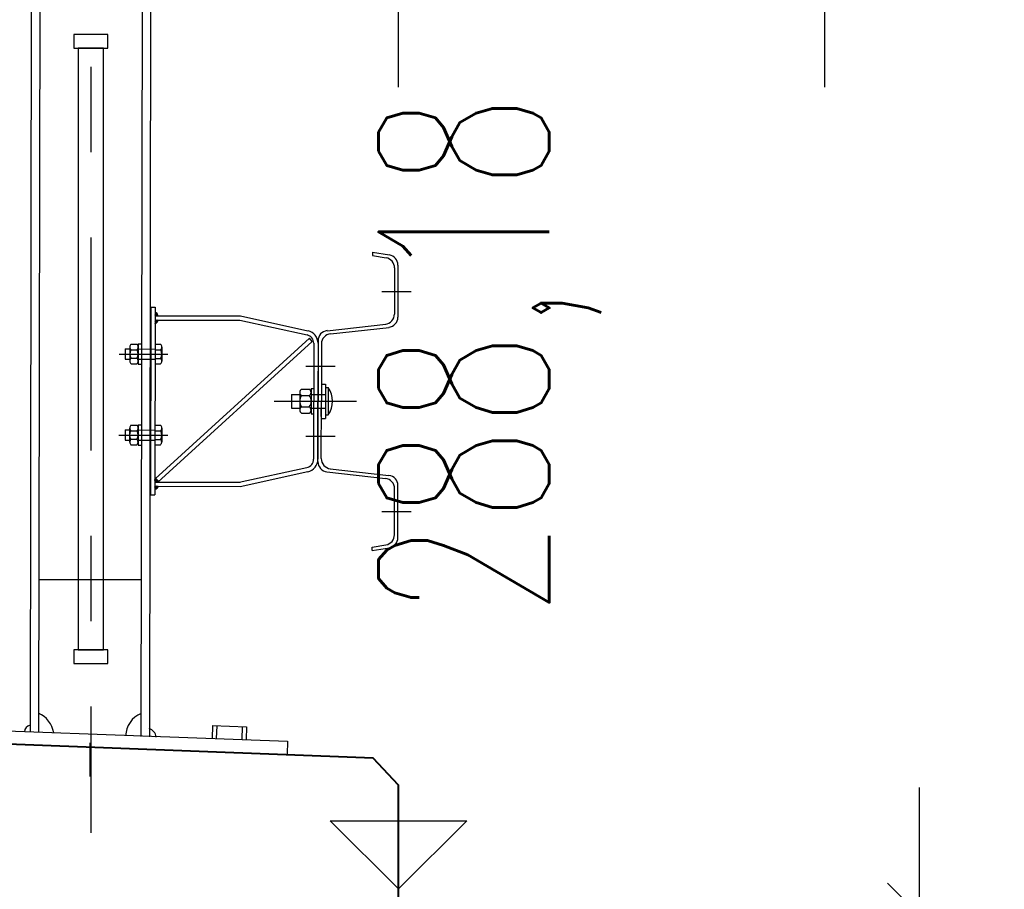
# Model space of a CAD drawing. Header units: metres. Extents: x -912764 to -454925, y -2226138 to -1112338.
# Tile 252 of 256: x -456270.07 to -456268.92, y -1112941.05 to -1112940.03. Entities that reach past the tile are written whole.
import ezdxf

# ---------------------------------------------------------------- set-up
doc = ezdxf.new("R2010")
doc.units = ezdxf.units.M
doc.linetypes.add('DASHDOT2', pattern=[0.375, 0.25, -0.0625, 0, -0.0625])
doc.linetypes.add('SOLID', pattern=[0])
for name, color, linetype in [('!řezy tenká', 1, 'Continuous'), ('018-ZSvodidlo', 8, 'Continuous'), ('025', 1, 'Continuous'), ('025-OSY', 4, 'DASHDOT2'), ('025-ZSvodidlo', 1, 'Continuous'), ('C3D_ZPR', 7, 'Continuous'), ('p_koty', 7, 'Continuous')]:
    doc.layers.add(name, color=color, linetype=linetype)
for name, color, linetype, lineweight in [('_NOVÝ STAV', 1, 'Continuous', 30), ('_NOVÝ STAV - POPISKY KATASTR', 7, 'Continuous', 30), ('R-koty vyskove', 7, 'Continuous', 13)]:
    doc.layers.add(name, color=color, linetype=linetype, lineweight=lineweight)
doc.layers.add('PDF2_13', color=140, linetype='Continuous', true_color=0x00bfff)
doc.styles.add('StandardUzky', font='simplex.shx', dxfattribs={"width": 0.65})
doc.styles.add('znacky', font='arial.ttf')
doc.dimstyles.new('1000', dxfattribs={"dimscale": 0.5, "dimtxt": 1, "dimasz": 0.6, "dimexe": 0.3, "dimexo": 0.5, "dimgap": 0.5, "dimtad": 1, "dimzin": 1, "dimdsep": 46, "dimtxsty": 'znacky', "dimblk": 'OBLIQUE', "dimcen": 1, "dimdle": 0.3, "dimclrd": 256, "dimclre": 256, "dimclrt": 256, "dimadec": 3, "dimazin": 0, "dimtfac": 1, "dimtmove": 0, "dimatfit": 3, "dimldrblk": 'OBLIQUE', "dimfxl": 1, "dimlwd": -1, "dimlwe": -1, "dimarcsym": 0})

# ---------------------------------------------------------------- blocks, each defined once
blk = doc.blocks.new('_Oblique')
at = {"color": 0, "linetype": 'ByBlock', "lineweight": -2}
blk.add_line((-0.5, -0.5), (0.5, 0.5), dxfattribs=at)
blk = doc.blocks.new('*D337')
at = {"layer": 'C3D_ZPR', "color": 1, "transparency": 16777216}
for p, q in [((0.611, -1.8799), (0.611, 0.12)), ((0.15, -0.03), (0.686, -0.03)), ((0.15, -1.7299), (0.686, -1.7299))]:
    blk.add_line(p, q, dxfattribs=at)
at = {"layer": 'Defpoints', "color": 0, "lineweight": 50, "transparency": 16777216}
for p in [(-0.1, -0.03), (0.611, -0.03), (-0.1, -1.7299)]:
    blk.add_point(p, dxfattribs=at)
at = {"layer": 'C3D_ZPR', "color": 1, "transparency": 16777216, "xscale": 0.075, "yscale": 0.075, "zscale": 0.075}
for p, rotation in [((0.611, -0.03), 90), ((0.611, -1.7299), 270)]:
    blk.add_blockref('_Oblique', p, dxfattribs=dict(at, rotation=rotation))
at = {"layer": 'C3D_ZPR', "color": 1, "transparency": 16777216, "insert": (0.461, -0.88), "char_height": 0.2, "attachment_point": 5, "rotation": 90, "style": 'StandardUzky'}
blk.add_mtext('1700', dxfattribs=at)
blk = doc.blocks.new('*D987')
at = {"layer": 'C3D_ZPR', "color": 1, "transparency": 16777216}
for p, q in [((0, 0.9412), (0, 1.5162)), ((0.5, 0.9412), (0.5, 1.5162)), ((-0.15, 1.4412), (0.65, 1.4412))]:
    blk.add_line(p, q, dxfattribs=at)
at = {"layer": 'Defpoints', "color": 0, "transparency": 16777216}
for p in [(0.5, 1.4412), (0, 0.2338), (0.5, 0.2338)]:
    blk.add_point(p, dxfattribs=at)
at = {"layer": 'C3D_ZPR', "color": 1, "transparency": 16777216, "xscale": 0.075, "yscale": 0.075, "zscale": 0.075, "rotation": 180}
blk.add_blockref('_Oblique', (0, 1.4412), dxfattribs=at)
at = {"layer": 'C3D_ZPR', "color": 1, "transparency": 16777216, "xscale": 0.075, "yscale": 0.075, "zscale": 0.075}
blk.add_blockref('_Oblique', (0.5, 1.4412), dxfattribs=at)
at = {"layer": 'C3D_ZPR', "color": 1, "transparency": 16777216, "insert": (0.25, 1.5912), "char_height": 0.2, "attachment_point": 5, "style": 'StandardUzky'}
blk.add_mtext('500', dxfattribs=at)
blk = doc.blocks.new('*D988')
at = {"layer": 'C3D_ZPR', "color": 1, "transparency": 16777216}
for p, q in [((-0.6001, 0.9412), (-0.6001, 1.5162)), ((0, 0.9412), (0, 1.5162)), ((-0.7501, 1.4412), (0.15, 1.4412))]:
    blk.add_line(p, q, dxfattribs=at)
at = {"layer": 'Defpoints', "color": 0, "transparency": 16777216}
for p in [(0, 1.4412), (-0.6001, 0.1267), (0, 0.07)]:
    blk.add_point(p, dxfattribs=at)
at = {"layer": 'C3D_ZPR', "color": 1, "transparency": 16777216, "xscale": 0.075, "yscale": 0.075, "zscale": 0.075, "rotation": 180}
blk.add_blockref('_Oblique', (-0.6001, 1.4412), dxfattribs=at)
at = {"layer": 'C3D_ZPR', "color": 1, "transparency": 16777216, "xscale": 0.075, "yscale": 0.075, "zscale": 0.075}
blk.add_blockref('_Oblique', (0, 1.4412), dxfattribs=at)
at = {"layer": 'C3D_ZPR', "color": 1, "transparency": 16777216, "insert": (-0.3001, 1.5912), "char_height": 0.2, "attachment_point": 5, "style": 'StandardUzky'}
blk.add_mtext('600', dxfattribs=at)
blk = doc.blocks.new('*D339')
at = {"layer": 'C3D_ZPR', "color": 1, "transparency": 16777216}
for p, q in [((1.7427, 0.1542), (1.7427, 0.7246)), ((1.7427, 0), (1.7427, 0.3042)), ((1.2427, 0.1542), (1.8177, 0.1542)), ((1.2427, 0), (1.8177, 0))]:
    blk.add_line(p, q, dxfattribs=at)
at = {"layer": 'Defpoints', "color": 0, "lineweight": 50, "transparency": 16777216}
for p in [(-0.0296, 0.1542), (0, 0), (1.7427, 0)]:
    blk.add_point(p, dxfattribs=at)
at = {"layer": 'C3D_ZPR', "color": 1, "transparency": 16777216, "xscale": 0.075, "yscale": 0.075, "zscale": 0.075}
for p, rotation in [((1.7427, 0.1542), 90), ((1.7427, 0), 270)]:
    blk.add_blockref('_Oblique', p, dxfattribs=dict(at, rotation=rotation))
at = {"layer": 'C3D_ZPR', "color": 1, "transparency": 16777216, "insert": (1.5927, 0.5167), "char_height": 0.2, "attachment_point": 5, "rotation": 90, "style": 'StandardUzky'}
blk.add_mtext('154', dxfattribs=at)
blk = doc.blocks.new('A$C021ef3a7')
at = {"layer": '018-ZSvodidlo', "color": 1}
blk.add_line((-0.1038, -0.5175), (-0.2238, -0.5173), dxfattribs=at)
at = {"layer": '025', "color": 1}
blk.add_line((-0.164, -0.7084), (-0.164, -0.7479), dxfattribs=at)
at = {"layer": '025-OSY', "color": 1}
blk.add_line((-0.1628, 0.4343), (-0.1628, -0.8139), dxfattribs=at)
at = {"layer": '025-ZSvodidlo', "color": 1}
for p, q in [((-0.2327, 0.2052), (-0.2341, -0.6955)), ((-0.2227, 0.2052), (-0.2241, -0.6959)), ((-0.1027, 0.205), (-0.1041, -0.7009)), ((-0.0927, 0.205), (-0.0941, -0.7013)), ((0.1674, -0.1329), (0.1673, -0.137)), ((0.1673, -0.137), (0.1833, -0.1397)), ((0.1674, -0.1329), (0.1873, -0.1363)), ((0.1973, -0.1482), (0.1972, -0.2092)), ((0.1933, -0.1515), (0.1932, -0.2057)), ((0.1784, -0.179), (0.2129, -0.179)), ((-0.0924, -0.1976), (-0.0927, -0.4176)), ((-0.0924, -0.1976), (-0.0874, -0.1976)), ((-0.0874, -0.1976), (-0.0877, -0.4176)), ((-0.0874, -0.2041), (-0.087, -0.2037)), ((-0.0874, -0.2045), (-0.0867, -0.2038)), ((-0.0837, -0.2076), (-0.0874, -0.2039)), ((-0.0874, -0.205), (-0.0864, -0.204)), ((-0.0874, -0.2054), (-0.0861, -0.2041)), ((-0.0874, -0.2058), (-0.0858, -0.2043)), ((-0.0842, -0.2076), (-0.0874, -0.2044)), ((-0.0874, -0.2063), (-0.0856, -0.2045)), ((-0.0874, -0.2067), (-0.0854, -0.2047)), ((-0.0846, -0.2076), (-0.0874, -0.2048)), ((-0.0874, -0.2072), (-0.0852, -0.205)), ((-0.0874, -0.2076), (-0.085, -0.2052)), ((-0.0851, -0.2076), (-0.0874, -0.2053)), ((-0.0855, -0.2076), (-0.0874, -0.2057)), ((-0.086, -0.2076), (-0.0874, -0.2061)), ((-0.0864, -0.2076), (-0.0874, -0.2066)), ((-0.0868, -0.2076), (-0.0874, -0.207)), ((-0.0874, -0.2076), (0.0126, -0.2077)), ((-0.0844, -0.2065), (-0.0873, -0.2035)), ((-0.0869, -0.2076), (-0.0848, -0.2055)), ((-0.0847, -0.2057), (-0.0866, -0.2038)), ((-0.0865, -0.2076), (-0.0847, -0.2058)), ((-0.086, -0.2076), (-0.0845, -0.2061)), ((-0.0856, -0.2076), (-0.0844, -0.2064)), ((-0.0851, -0.2076), (-0.0843, -0.2068)), ((0.0126, -0.2077), (0.0918, -0.2252)), ((-0.0874, -0.2126), (0.0121, -0.2127)), ((-0.0874, -0.2129), (-0.087, -0.2126)), ((-0.0874, -0.2134), (-0.0866, -0.2126)), ((-0.0874, -0.2138), (-0.0862, -0.2126)), ((-0.0874, -0.2142), (-0.0857, -0.2126)), ((-0.0874, -0.2147), (-0.0853, -0.2126)), ((-0.0874, -0.2151), (-0.0848, -0.2126)), ((-0.0874, -0.2156), (-0.0844, -0.2126)), ((-0.0874, -0.216), (-0.0841, -0.2127)), ((-0.085, -0.2152), (-0.0874, -0.2128)), ((-0.0852, -0.2154), (-0.0874, -0.2132)), ((-0.0854, -0.2156), (-0.0874, -0.2137)), ((-0.0857, -0.2158), (-0.0874, -0.2141)), ((-0.0859, -0.216), (-0.0874, -0.2145)), ((-0.0862, -0.2162), (-0.0874, -0.215)), ((-0.0865, -0.2163), (-0.0874, -0.2154)), ((-0.0868, -0.2164), (-0.0874, -0.2159)), ((-0.0872, -0.2165), (-0.0874, -0.2163)), ((-0.0848, -0.2149), (-0.0871, -0.2126)), ((-0.087, -0.2165), (-0.0843, -0.2138)), ((-0.0846, -0.2147), (-0.0867, -0.2126)), ((-0.0845, -0.2144), (-0.0863, -0.2126)), ((-0.0863, -0.2162), (-0.0846, -0.2145)), ((-0.0844, -0.214), (-0.0858, -0.2126)), ((-0.0842, -0.2137), (-0.0854, -0.2126)), ((-0.0842, -0.2133), (-0.0849, -0.2126)), ((-0.0841, -0.213), (-0.0845, -0.2126)), ((0.0121, -0.2127), (0.0907, -0.2301)), ((0.1143, -0.2251), (0.1829, -0.2176)), ((0.1183, -0.2287), (0.1869, -0.2212)), ((-0.1156, -0.241), (-0.1087, -0.241)), ((-0.1071, -0.2405), (-0.1072, -0.2645)), ((-0.1071, -0.2405), (-0.1041, -0.2405)), ((-0.0874, -0.3989), (0.0934, -0.234)), ((-0.0874, -0.2411), (-0.081, -0.2411)), ((-0.0841, -0.4026), (0.0967, -0.2377)), ((0.0967, -0.2377), (0.0934, -0.234)), ((0.0986, -0.2399), (0.0984, -0.3757)), ((0.1036, -0.2399), (0.1034, -0.3757)), ((0.1036, -0.237), (0.1035, -0.3078)), ((0.1036, -0.24), (0.1035, -0.3078)), ((0.1076, -0.2406), (0.1075, -0.3079)), ((-0.1297, -0.2525), (-0.0745, -0.2526)), ((-0.1277, -0.2525), (-0.0725, -0.2526)), ((-0.1224, -0.2465), (-0.1225, -0.2585)), ((-0.1224, -0.2465), (-0.1171, -0.2465)), ((-0.1171, -0.2443), (-0.1172, -0.261)), ((-0.1156, -0.2475), (-0.1087, -0.2475)), ((-0.1071, -0.2465), (-0.0874, -0.2466)), ((-0.0874, -0.2476), (-0.081, -0.2476)), ((-0.0795, -0.2443), (-0.0795, -0.2608)), ((-0.1225, -0.2585), (-0.1172, -0.2585)), ((-0.1156, -0.2575), (-0.1087, -0.2575)), ((-0.1156, -0.264), (-0.1087, -0.264)), ((-0.1072, -0.2585), (-0.0875, -0.2586)), ((-0.1072, -0.2645), (-0.1042, -0.2645)), ((-0.0875, -0.2576), (-0.081, -0.2576)), ((-0.0875, -0.2641), (-0.081, -0.2641)), ((0.0892, -0.2668), (0.1237, -0.2669)), ((0.1075, -0.2879), (0.1125, -0.2879)), ((0.1125, -0.2879), (0.1124, -0.3279)), ((0.0725, -0.2998), (0.0822, -0.2998)), ((0.0725, -0.2998), (0.0725, -0.3158)), ((0.0822, -0.2969), (0.0822, -0.3191)), ((0.0843, -0.2938), (0.0934, -0.2938)), ((0.0955, -0.2928), (0.0955, -0.3228)), ((0.0955, -0.2928), (0.0985, -0.2928)), ((0.0955, -0.2999), (0.1125, -0.2999)), ((0.1075, -0.2899), (0.1075, -0.3079)), ((0.1075, -0.2914), (0.1075, -0.3079)), ((0.1125, -0.2919), (0.1155, -0.2919)), ((0.1155, -0.2919), (0.1155, -0.3239)), ((0.0521, -0.3078), (0.1488, -0.3079)), ((0.0672, -0.3078), (0.1225, -0.3079)), ((0.0843, -0.3012), (0.0934, -0.3012)), ((0.1034, -0.3787), (0.1035, -0.3078)), ((0.1074, -0.3751), (0.1075, -0.3079)), ((0.1074, -0.3259), (0.1075, -0.3079)), ((0.1075, -0.3244), (0.1075, -0.3079)), ((0.0725, -0.3158), (0.0822, -0.3158)), ((0.0842, -0.3145), (0.0934, -0.3145)), ((0.0842, -0.3218), (0.0934, -0.3218)), ((0.0955, -0.3158), (0.1125, -0.3158)), ((0.0955, -0.3228), (0.0985, -0.3228)), ((0.1074, -0.3279), (0.1124, -0.3279)), ((0.1125, -0.3239), (0.1155, -0.3239)), ((-0.1226, -0.3415), (-0.1173, -0.3415)), ((-0.1226, -0.3415), (-0.1226, -0.3535)), ((-0.1173, -0.3393), (-0.1173, -0.356)), ((-0.1157, -0.336), (-0.1088, -0.336)), ((-0.1157, -0.3425), (-0.1088, -0.3425)), ((-0.1073, -0.3355), (-0.1073, -0.3595)), ((-0.1073, -0.3355), (-0.1043, -0.3355)), ((-0.1073, -0.3415), (-0.0876, -0.3416)), ((-0.0876, -0.3361), (-0.0811, -0.3361)), ((-0.0876, -0.3426), (-0.0811, -0.3426)), ((-0.0796, -0.3393), (-0.0797, -0.3558)), ((-0.1299, -0.3475), (-0.0746, -0.3476)), ((-0.1279, -0.3475), (-0.0726, -0.3476)), ((-0.1226, -0.3535), (-0.1173, -0.3535)), ((-0.1157, -0.3525), (-0.1089, -0.3525)), ((-0.1073, -0.3535), (-0.0876, -0.3536)), ((-0.0876, -0.3526), (-0.0812, -0.3526)), ((0.0891, -0.3488), (0.1235, -0.3489)), ((-0.1157, -0.359), (-0.1089, -0.359)), ((-0.1073, -0.3595), (-0.1043, -0.3595)), ((-0.0876, -0.3591), (-0.0812, -0.3591)), ((0.0113, -0.4028), (0.0905, -0.3855)), ((0.0123, -0.4077), (0.0916, -0.3904)), ((0.114, -0.3906), (0.1827, -0.3984)), ((0.118, -0.3871), (0.1867, -0.3948)), ((-0.0827, -0.4026), (-0.0877, -0.3976)), ((-0.0877, -0.3979), (-0.0874, -0.3977)), ((-0.083, -0.4026), (-0.0877, -0.3978)), ((-0.0877, -0.3981), (-0.0873, -0.3978)), ((-0.0877, -0.3983), (-0.0872, -0.3979)), ((-0.0877, -0.3986), (-0.0871, -0.398)), ((-0.0832, -0.4026), (-0.0877, -0.3981)), ((-0.0877, -0.3988), (-0.087, -0.3981)), ((-0.0877, -0.399), (-0.0868, -0.3982)), ((-0.0834, -0.4026), (-0.0877, -0.3983)), ((-0.0877, -0.3992), (-0.0867, -0.3983)), ((-0.0877, -0.3994), (-0.0866, -0.3984)), ((-0.0836, -0.4026), (-0.0877, -0.3985)), ((-0.0877, -0.3997), (-0.0865, -0.3985)), ((-0.0877, -0.3999), (-0.0864, -0.3986)), ((-0.0838, -0.4026), (-0.0877, -0.3987)), ((-0.0877, -0.4001), (-0.0863, -0.3987)), ((-0.0877, -0.4003), (-0.0862, -0.3988)), ((-0.0841, -0.4026), (-0.0877, -0.3989)), ((-0.0877, -0.4005), (-0.0861, -0.3989)), ((-0.0877, -0.4008), (-0.0859, -0.3991)), ((-0.0843, -0.4026), (-0.0877, -0.3992)), ((-0.0877, -0.401), (-0.0858, -0.3992)), ((-0.0877, -0.4012), (-0.0857, -0.3993)), ((-0.0845, -0.4026), (-0.0877, -0.3994)), ((-0.0877, -0.4014), (-0.0856, -0.3994)), ((-0.0877, -0.4016), (-0.0855, -0.3995)), ((-0.0847, -0.4026), (-0.0877, -0.3996)), ((-0.0877, -0.4019), (-0.0854, -0.3996)), ((-0.0877, -0.4021), (-0.0853, -0.3997)), ((-0.0849, -0.4026), (-0.0877, -0.3998)), ((-0.0877, -0.4023), (-0.0851, -0.3998)), ((-0.0877, -0.4025), (-0.0851, -0.3999)), ((-0.0852, -0.4026), (-0.0877, -0.4001)), ((-0.0854, -0.4026), (-0.0877, -0.4003)), ((-0.0856, -0.4026), (-0.0877, -0.4005)), ((-0.0858, -0.4026), (-0.0877, -0.4007)), ((-0.086, -0.4026), (-0.0877, -0.4009)), ((-0.0863, -0.4026), (-0.0877, -0.4012)), ((-0.0865, -0.4026), (-0.0877, -0.4014)), ((-0.0867, -0.4026), (-0.0877, -0.4016)), ((-0.0869, -0.4026), (-0.0877, -0.4018)), ((-0.0871, -0.4026), (-0.0877, -0.402)), ((-0.0874, -0.4025), (-0.0877, -0.4023)), ((-0.0877, -0.4026), (0.0123, -0.4027)), ((-0.0851, -0.3999), (-0.0874, -0.3977)), ((-0.0874, -0.4025), (-0.0849, -0.4)), ((-0.0873, -0.4026), (-0.0848, -0.4001)), ((-0.087, -0.4026), (-0.0847, -0.4002)), ((-0.0868, -0.4026), (-0.0846, -0.4004)), ((-0.0866, -0.4026), (-0.0845, -0.4005)), ((-0.0864, -0.4026), (-0.0844, -0.4006)), ((-0.0861, -0.4026), (-0.0843, -0.4007)), ((-0.0859, -0.4026), (-0.0842, -0.4008)), ((-0.0857, -0.4026), (-0.0841, -0.4009)), ((-0.0855, -0.4026), (-0.0839, -0.401)), ((-0.0853, -0.4026), (-0.0838, -0.4011)), ((-0.0824, -0.4026), (-0.0851, -0.3999)), ((-0.085, -0.4026), (-0.0837, -0.4012)), ((-0.0848, -0.4026), (-0.0836, -0.4014)), ((-0.0846, -0.4026), (-0.0835, -0.4015)), ((-0.0844, -0.4026), (-0.0834, -0.4016)), ((-0.0842, -0.4026), (-0.0833, -0.4017)), ((-0.0839, -0.4026), (-0.0832, -0.4018)), ((-0.0837, -0.4026), (-0.0831, -0.4019)), ((-0.0835, -0.4026), (-0.0829, -0.402)), ((-0.0833, -0.4026), (-0.0828, -0.4021)), ((-0.083, -0.4026), (-0.0827, -0.4022)), ((-0.0828, -0.4026), (-0.0826, -0.4024)), ((-0.0826, -0.4026), (-0.0825, -0.4025)), ((-0.0877, -0.4076), (0.0123, -0.4077)), ((-0.0853, -0.4099), (-0.0877, -0.4076)), ((-0.0877, -0.4078), (-0.0874, -0.4076)), ((-0.0877, -0.4081), (-0.0872, -0.4076)), ((-0.0877, -0.4083), (-0.087, -0.4076)), ((-0.0877, -0.4085), (-0.0867, -0.4076)), ((-0.0877, -0.4087), (-0.0865, -0.4076)), ((-0.0877, -0.4089), (-0.0863, -0.4076)), ((-0.0877, -0.4092), (-0.0861, -0.4076)), ((-0.0877, -0.4094), (-0.0859, -0.4076)), ((-0.0877, -0.4096), (-0.0856, -0.4076)), ((-0.0877, -0.4098), (-0.0854, -0.4076)), ((-0.0877, -0.41), (-0.0852, -0.4076)), ((-0.0877, -0.4103), (-0.085, -0.4076)), ((-0.0877, -0.4105), (-0.0847, -0.4076)), ((-0.0877, -0.4107), (-0.0845, -0.4076)), ((-0.0877, -0.4109), (-0.0843, -0.4076)), ((-0.0855, -0.41), (-0.0877, -0.4078)), ((-0.0856, -0.4101), (-0.0877, -0.408)), ((-0.0857, -0.4102), (-0.0877, -0.4082)), ((-0.0859, -0.4103), (-0.0877, -0.4084)), ((-0.086, -0.4104), (-0.0877, -0.4087)), ((-0.0861, -0.4104), (-0.0877, -0.4089)), ((-0.0863, -0.4105), (-0.0877, -0.4091)), ((-0.0864, -0.4106), (-0.0877, -0.4093)), ((-0.0866, -0.4107), (-0.0877, -0.4096)), ((-0.0867, -0.4107), (-0.0877, -0.4098)), ((-0.0869, -0.4108), (-0.0877, -0.41)), ((-0.087, -0.4109), (-0.0877, -0.4102)), ((-0.0872, -0.4109), (-0.0877, -0.4104)), ((-0.0874, -0.411), (-0.0877, -0.4107)), ((-0.0875, -0.411), (-0.0877, -0.4109)), ((-0.0876, -0.411), (-0.0841, -0.4076)), ((-0.0852, -0.4098), (-0.0875, -0.4076)), ((-0.0873, -0.411), (-0.0839, -0.4076)), ((-0.0851, -0.4097), (-0.0872, -0.4076)), ((-0.085, -0.4096), (-0.087, -0.4076)), ((-0.0869, -0.4108), (-0.0836, -0.4076)), ((-0.0849, -0.4095), (-0.0868, -0.4076)), ((-0.0848, -0.4094), (-0.0866, -0.4076)), ((-0.0847, -0.4092), (-0.0864, -0.4076)), ((-0.0846, -0.4091), (-0.0861, -0.4076)), ((-0.086, -0.4104), (-0.0841, -0.4085)), ((-0.0845, -0.409), (-0.0859, -0.4076)), ((-0.0844, -0.4089), (-0.0857, -0.4076)), ((-0.0843, -0.4087), (-0.0855, -0.4076)), ((-0.0842, -0.4086), (-0.0853, -0.4076)), ((-0.0841, -0.4085), (-0.085, -0.4076)), ((-0.084, -0.4083), (-0.0842, -0.4081)), ((0.1932, -0.4644), (0.1933, -0.4103)), ((0.1972, -0.4678), (0.1973, -0.4067)), ((-0.0927, -0.4176), (-0.0877, -0.4176)), ((0.1784, -0.437), (0.2129, -0.437)), ((0.1672, -0.4789), (0.1832, -0.4762)), ((0.1672, -0.4829), (0.1672, -0.4789)), ((0.1672, -0.4829), (0.1872, -0.4796))]:
    blk.add_line(p, q, dxfattribs=at)
for points in [[(-0.1428, 0.1223), (-0.1828, 0.1223), (-0.1828, 0.1063), (-0.1428, 0.1063)], [(-0.1478, 0.1063), (-0.1778, 0.1063), (-0.1778, -0.5994), (-0.1478, -0.5994)], [(-0.1428, -0.5994), (-0.1828, -0.5994), (-0.1828, -0.6154), (-0.1428, -0.6154)]]:
    blk.add_lwpolyline(points, close=True, dxfattribs=at)
for centre, radius, start, end in [((0.1853, -0.1481), 0.012, 359.9152, 80.4529), ((0.1813, -0.1515), 0.012, 359.9152, 80.4529), ((-0.0886, -0.2077), 0.00439, 1.8636, 73.4325), ((0.1812, -0.2056), 0.012, 276.2554, 359.9152), ((-0.0881, -0.2127), 0.00397, 280.1148, 1.4558), ((0.1852, -0.2092), 0.012, 276.2554, 359.9152), ((0.0886, -0.2399), 0.01, 359.9152, 77.5198), ((0.0886, -0.2399), 0.015, 359.9152, 77.5198), ((0.1156, -0.237), 0.012, 96.2554, 179.9152), ((0.1196, -0.2406), 0.012, 96.2554, 179.9152), ((-0.1128, -0.2443), 0.00429, 130.6574, 229.173), ((-0.1115, -0.2443), 0.00429, 310.6574, 49.173), ((-0.0838, -0.2443), 0.00429, 310.6574, 49.173), ((-0.1086, -0.2525), 0.0086, 144.3855, 215.4448), ((-0.1157, -0.2525), 0.0086, 324.3855, 35.4448), ((-0.088, -0.2526), 0.0086, 324.3855, 35.4448), ((-0.1128, -0.2608), 0.00429, 130.6574, 229.173), ((-0.1115, -0.2608), 0.00429, 310.6574, 49.173), ((-0.0838, -0.2608), 0.00429, 310.6574, 49.173), ((0.0865, -0.2975), 0.00429, 120.8683, 238.9621), ((0.0912, -0.2975), 0.00429, 300.8683, 58.9621), ((0.0924, -0.3078), 0.0281, 325.2071, 34.6232), ((0.0936, -0.3078), 0.0114, 144.3855, 215.4448), ((0.0841, -0.3078), 0.0114, 324.3855, 35.4448), ((0.0864, -0.3181), 0.00429, 120.8683, 238.9621), ((0.0912, -0.3182), 0.00429, 300.8683, 58.9621), ((-0.1087, -0.3475), 0.0086, 144.3855, 215.4448), ((-0.1129, -0.3393), 0.00429, 130.6574, 229.173), ((-0.1159, -0.3475), 0.0086, 324.3855, 35.4448), ((-0.1116, -0.3393), 0.00429, 310.6574, 49.173), ((-0.0882, -0.3476), 0.0086, 324.3855, 35.4448), ((-0.0839, -0.3393), 0.00429, 310.6574, 49.173), ((-0.1129, -0.3558), 0.00429, 130.6574, 229.173), ((-0.1117, -0.3558), 0.00429, 310.6574, 49.173), ((-0.084, -0.3558), 0.00429, 310.6574, 49.173), ((0.0884, -0.3758), 0.01, 282.3106, 359.9152), ((0.0884, -0.3758), 0.015, 282.3106, 359.9152), ((0.1154, -0.3787), 0.012, 179.9152, 263.575), ((0.1194, -0.3751), 0.012, 179.9152, 263.575), ((-0.0882, -0.4009), 0.00328, 75.3716, 80.4343), ((0.1813, -0.4103), 0.012, 359.9152, 83.575), ((0.1853, -0.4067), 0.012, 359.9152, 83.575), ((-0.089, -0.4055), 0.00578, 283.7111, 338.7199), ((0.1812, -0.4644), 0.012, 279.3775, 359.9152), ((0.1852, -0.4678), 0.012, 279.3775, 359.9152), ((-0.236, -0.7012), 0.03, 8.7345, 66.3892), ((-0.092, -0.7015), 0.03, 113.4411, 177.5723), ((-0.232, -0.6963), 0.00869, 103.2926, 174.7741), ((-0.0976, -0.7028), 0.0115, 5.6314, 73.7094)]:
    blk.add_arc(centre, radius, start, end, dxfattribs=at)
blk = doc.blocks.new('*D338')
at = {"layer": 'C3D_ZPR', "color": 1, "transparency": 16777216}
for p, q in [((2.0611, 0.3042), (2.0611, -2.0299)), ((1.5611, 0.1542), (2.1361, 0.1542)), ((1.5611, -1.8799), (2.1361, -1.8799))]:
    blk.add_line(p, q, dxfattribs=at)
at = {"layer": 'Defpoints', "color": 0, "lineweight": 50, "transparency": 16777216}
for p in [(-0.0296, 0.1542), (-0.05, -1.8799), (2.0611, -1.8799)]:
    blk.add_point(p, dxfattribs=at)
at = {"layer": 'C3D_ZPR', "color": 1, "transparency": 16777216, "xscale": 0.075, "yscale": 0.075, "zscale": 0.075}
for p, rotation in [((2.0611, 0.1542), 90), ((2.0611, -1.8799), 270)]:
    blk.add_blockref('_Oblique', p, dxfattribs=dict(at, rotation=rotation))
at = {"layer": 'C3D_ZPR', "color": 1, "transparency": 16777216, "insert": (1.9111, -0.8629), "char_height": 0.2, "attachment_point": 5, "rotation": 90, "style": 'StandardUzky'}
blk.add_mtext('2034', dxfattribs=at)
blk = doc.blocks.new('*D314')
at = {"layer": 'C3D_ZPR', "color": 1, "transparency": 16777216}
for p, q in [((-456269.1267, -1112939.8602), (-456269.1267, -1112939.5352)), ((-456268.8112, -1112939.8602), (-456268.8112, -1112939.5352)), ((-456269.2017, -1112939.6102), (-456268.8112, -1112939.6102)), ((-456268.8112, -1112939.6102), (-456268.3329, -1112939.6102))]:
    blk.add_line(p, q, dxfattribs=at)
at = {"layer": 'Defpoints', "color": 0, "lineweight": 50, "transparency": 16777216}
for p in [(-456268.8112, -1112939.6102), (-456269.1267, -1112941.0515), (-456268.8112, -1112941.0515)]:
    blk.add_point(p, dxfattribs=at)
at = {"layer": 'C3D_ZPR', "color": 1, "transparency": 16777216, "xscale": 0.075, "yscale": 0.075, "zscale": 0.075, "rotation": 180}
blk.add_blockref('_Oblique', (-456269.1267, -1112939.6102), dxfattribs=at)
at = {"layer": 'C3D_ZPR', "color": 1, "transparency": 16777216, "xscale": 0.075, "yscale": 0.075, "zscale": 0.075}
blk.add_blockref('_Oblique', (-456268.8112, -1112939.6102), dxfattribs=at)
at = {"layer": 'C3D_ZPR', "color": 1, "transparency": 16777216, "insert": (-456268.5346, -1112939.4602), "char_height": 0.2, "attachment_point": 5, "style": 'StandardUzky'}
blk.add_mtext('316', dxfattribs=at)
blk = doc.blocks.new('Vyskova_sipka')
at = {"color": 0, "linetype": 'ByBlock', "lineweight": -2}
for p, q in [((0, 0), (-4, 4)), ((-4, 4), (4, 4)), ((4, 4), (0, 0))]:
    blk.add_line(p, q, dxfattribs=at)
blk = doc.blocks.new('A$C4eac8e0d')
for p, q in [((-0.5498, 0.1894), (-0.13, 0.1742)), ((-0.13, 0.1742), (-0.1306, 0.1584))]:
    blk.add_line(p, q)
at = {"layer": 'p_koty'}
for p, q in [((-0.2181, 0.1924), (-0.2186, 0.1774)), ((-0.2181, 0.1924), (-0.1781, 0.191)), ((-0.2131, 0.1922), (-0.2136, 0.1773)), ((-0.1831, 0.1912), (-0.1836, 0.1762)), ((-0.1781, 0.191), (-0.1786, 0.176))]:
    blk.add_line(p, q, dxfattribs=at)
at = {"layer": 'PDF2_13', "color": 1, "linetype": 'Continuous', "lineweight": 40}
blk.add_lwpolyline([(0, -0.121), (0, 0.1225), (-0.0296, 0.1542), (-0.5504, 0.1743), (-0.6001, 0.1267), (-0.6001, -0.1252), (-0.5652, -0.1241), (-0.5557, -0.1135), (-0.5451, -0.1231), (-0.4496, -0.121), (-0.4496, -1.7299)], dxfattribs=at)
at = {"layer": '_NOVÝ STAV', "linetype": 'SOLID'}
blk.add_blockref('A$C021ef3a7', (-0.1979, 0.8807), dxfattribs=at)
at = {"layer": 'C3D_ZPR'}
for base, p1, p2, picture, middle in [((0, 1.4412), (-0.6001, 0.1267), (0, 0.07), '*D988', (-0.3001, 1.5912)), ((0.5, 1.4412), (0, 0.2338), (0.5, 0.2338), '*D987', (0.25, 1.5912))]:
    dim = blk.add_linear_dim(base=base, p1=p1, p2=p2, dimstyle='1000', override={"dimscale": 1, "dimtxt": 0.2, "dimasz": 0.075, "dimexe": 0.075, "dimexo": 0.25, "dimgap": 0.05, "dimdec": 0, "dimlfac": 1000, "dimdsep": 44, "dimtxsty": 'StandardUzky', "dimcen": 0.5, "dimdle": 0.15, "dimclrd": 1, "dimclre": 1, "dimclrt": 1, "dimfxl": 0.5, "dimfxlon": 1}, dxfattribs=at)
    dim.commit()
    dim.dimension.update_dxf_attribs({"geometry": picture, "text_midpoint": middle})
dim = blk.add_linear_dim(base=(1.7427, 0), p1=(-0.0296, 0.1542), p2=(0, 0), angle=90, dimstyle='1000', override={"dimscale": 1, "dimtxt": 0.2, "dimasz": 0.075, "dimexe": 0.075, "dimexo": 0.25, "dimgap": 0.05, "dimdec": 0, "dimlfac": 1000, "dimdsep": 44, "dimtxsty": 'StandardUzky', "dimcen": 0.5, "dimdle": 0.15, "dimclrd": 1, "dimclre": 1, "dimclrt": 1, "dimfxl": 0.5, "dimfxlon": 1}, dxfattribs=at)
dim.commit()
dim.dimension.update_dxf_attribs({"geometry": '*D339', "text_midpoint": (1.7427, 0.5167), "dimtype": 128})
for base, p1, p2, picture, middle in [((2.0611, -1.8799), (-0.0296, 0.1542), (-0.05, -1.8799), '*D338', (1.9111, -0.8629)), ((0.611, -0.03), (-0.1, -1.7299), (-0.1, -0.03), '*D337', (0.461, -0.88))]:
    dim = blk.add_linear_dim(base=base, p1=p1, p2=p2, angle=90, dimstyle='1000', override={"dimscale": 1, "dimtxt": 0.2, "dimasz": 0.075, "dimexe": 0.075, "dimexo": 0.25, "dimgap": 0.05, "dimdec": 0, "dimlfac": 1000, "dimdsep": 44, "dimtxsty": 'StandardUzky', "dimcen": 0.5, "dimdle": 0.15, "dimclrd": 1, "dimclre": 1, "dimclrt": 1, "dimfxl": 0.5, "dimfxlon": 1}, dxfattribs=at)
    dim.commit()
    dim.dimension.update_dxf_attribs({"geometry": picture, "text_midpoint": middle})

msp = doc.modelspace()

# ---------------------------------------------------------------- block references
at = {"layer": '!řezy tenká', "linetype": 'Continuous', "xscale": 0.02, "yscale": 0.02, "zscale": 0.03}
msp.add_blockref('Vyskova_sipka', (-456269.6267, -1112941.0507), dxfattribs=at)
at = {"layer": '_NOVÝ STAV - POPISKY KATASTR', "lineweight": 50}
msp.add_blockref('A$C4eac8e0d', (-456269.6267, -1112941.0515), dxfattribs=at)

# ---------------------------------------------------------------- texts
at = {"layer": 'R-koty vyskove', "color": 1, "insert": (-456269.5195, -1112940.7313), "char_height": 0.2, "attachment_point": 4, "rotation": 90, "style": 'StandardUzky'}
msp.add_mtext('288,18', dxfattribs=at)

# ---------------------------------------------------------------- dimensions: what is measured, and where the dimension line sits
at = {"layer": 'C3D_ZPR'}
dim = msp.add_linear_dim(base=(-456268.81123, -1112939.61024), p1=(-456269.12675, -1112941.05145), p2=(-456268.81123, -1112941.05145), dimstyle='1000', override={"dimtxt": 0.4, "dimasz": 0.15, "dimexe": 0.15, "dimgap": 0.1, "dimdec": 0, "dimlfac": 1000, "dimdsep": 44, "dimtxsty": 'StandardUzky', "dimdle": 0.15, "dimclrd": 1, "dimclre": 1, "dimclrt": 1, "dimfxl": 0.5, "dimfxlon": 1}, dxfattribs=at)
dim.commit()
dim.dimension.update_dxf_attribs({"geometry": '*D314', "text_midpoint": (-456268.53456, -1112939.46024)})

doc.saveas('drawing.dxf')
